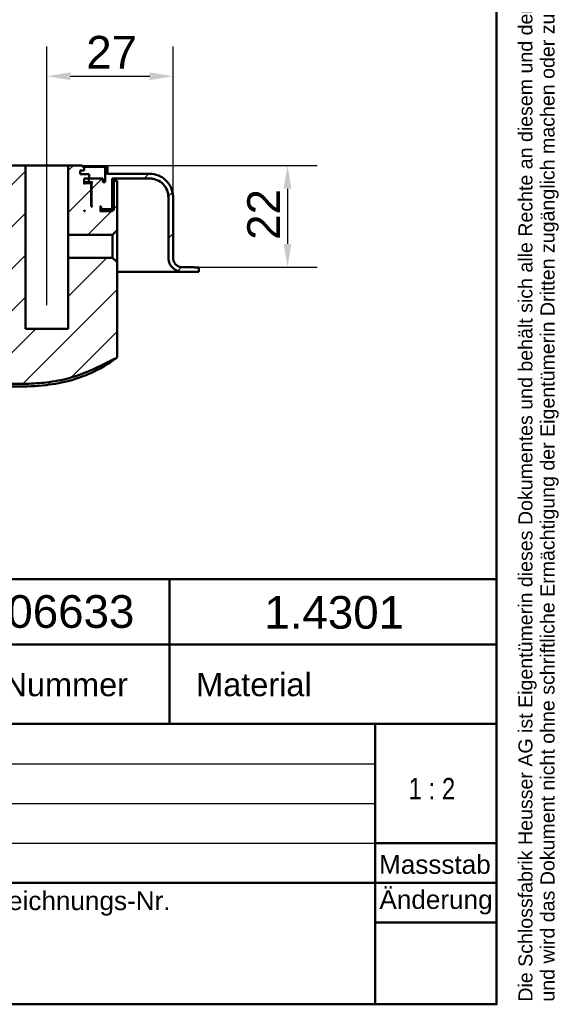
# Model space of a CAD drawing. Header units: millimetres. Extents: x 20 to 833, y 20 to 574.
# Tile 13 of 21: x 718 to 833, y 20 to 231. Entities that reach past the tile are written whole.
import ezdxf
from ezdxf.enums import TextEntityAlignment as Align

# ---------------------------------------------------------------- set-up
doc = ezdxf.new("R2010")
doc.units = ezdxf.units.MM
doc.header["$LTSCALE"] = 2
for name, color, linetype, lineweight in [('Bemaßungen(DIN)', 7, 'Continuous', 25), ('Mittellinie(DIN)', 7, 'Continuous', 25), ('Sichtbare Kanten(DIN)', 7, 'Continuous', 50), ('Skizziergeometrie(DIN)', 7, 'Continuous', 50), ('Skizzierlinie(DIN)', 7, 'Continuous', 25), ('Symbole(DIN)', 7, 'Continuous', 25)]:
    doc.layers.add(name, color=color, linetype=linetype, lineweight=lineweight)
doc.layers.add('Schraffur', color=179, linetype='Continuous', lineweight=9, true_color=0x1e1e47)
doc.styles.add('Aktuell-DIN', font='arial.ttf')
doc.styles.add('STANDARD-DIN~0', font='arial.ttf')
doc.styles.add('Textstil10', font='arial.ttf')
doc.styles.add('Textstil41', font='arial.ttf', dxfattribs={"width": 0.8})
doc.styles.add('Textstil83', font='arial.ttf', dxfattribs={"width": 0.8})
doc.dimstyles.new('CAD-LAN', dxfattribs={"dimscale": 2, "dimtxt": 3.5, "dimasz": 2.5, "dimexe": 3.175, "dimexo": 0, "dimgap": 0.8, "dimtad": 1, "dimrnd": 1e-08, "dimtxsty": 'STANDARD-DIN~0', "dimcen": 0.09, "dimdle": 10, "dimclrd": 250, "dimclre": 250, "dimclrt": 250, "dimadec": 0, "dimazin": 2, "dimtfac": 1, "dimtmove": 0, "dimatfit": 3, "dimfxl": 1, "dimtolj": 1, "dimtzin": 0, "dimlwd": 25, "dimlwe": 25, "dimarcsym": 0})

# ---------------------------------------------------------------- blocks, each defined once
blk = doc.blocks.new('Ränder Standardrahmen')
at = {"layer": 'Skizziergeometrie(DIN)', "flags": 128}
blk.add_lwpolyline([(10, 10), (10, 287), (410, 287), (410, 10), (10, 10)], dxfattribs=at)
blk = doc.blocks.new('Schriftfelder Heusser')
at = {"layer": 'Skizziergeometrie(DIN)'}
for p, q in [((101, 236.92), (291, 236.92)), ((256, 229.92), (256, 236.92)), ((291, 236.92), (291, 229.92)), ((101, 229.92), (291, 229.92)), ((256, 229.92), (256, 221.42)), ((291, 229.92), (291, 191.42)), ((101, 221.42), (291, 221.42)), ((278, 221.42), (278, 191.42)), ((278, 208.67), (291, 208.67)), ((101, 204.42), (291, 204.42)), ((278, 200.17), (291, 200.17)), ((291, 191.42), (101, 191.42))]:
    blk.add_line(p, q, dxfattribs=at)
at = {"layer": 'Skizzierlinie(DIN)'}
for p, q in [((162.35, 217.17), (278, 217.17)), ((162.35, 212.92), (278, 212.92)), ((162.35, 208.67), (278, 208.67))]:
    blk.add_line(p, q, dxfattribs=at)
at = {"layer": 'Symbole(DIN)', "color": 7, "insert": (293.33, 191.7), "char_height": 1.5, "width": 182.3003, "attachment_point": 1, "rotation": 90, "line_spacing_factor": 0.944221, "style": 'Aktuell-DIN'}
blk.add_mtext('\\fArial|b0|i0;\\H1.5000;Die Schlossfabrik Heusser AG ist Eigentümerin dieses Dokumentes und behält sich alle Rechte an diesem und dem dargestellten Gegenstand vor. Der Empfänger anerkennt diese Rechte\\Pund wird das Dokument nicht ohne schriftliche Ermächtigung der Eigentümerin Dritten zugänglich machen oder zu anderen Zwecken verwenden, zu dem es ihm übergeben worden ist.\\P ', dxfattribs=at)
at = {"layer": 'Symbole(DIN)', "color": 179, "true_color": 0x262659, "style": 'Aktuell-DIN'}
for s, insert, char_height, attachment_point in [('B-Nummer', (234.74, 225.62), 2.489, 4), ('Material', (265.02, 225.62), 2.489, 5), ('\\fArial|b0|i0;\\H2.0000;Massstab', (284.39, 206.37), 2, 5), ('\\fArial|b0|i0;Zeichnungs-Nr.', (237, 203.5), 2, 1)]:
    blk.add_mtext(s, dxfattribs=dict(at, insert=insert, char_height=char_height, attachment_point=attachment_point))
at = {"layer": 'Symbole(DIN)', "color": 179, "true_color": 0x262659, "insert": (284.51, 202.33), "char_height": 2, "width": 12.1143, "attachment_point": 5, "style": 'Aktuell-DIN'}
blk.add_mtext('\\fArial|b0|i0;Änderung', dxfattribs=at)
at = {"layer": 'Symbole(DIN)', "color": 179, "true_color": 0x262659, "style": 'Textstil10'}
blk.add_attdef('ERSTELLUNGSDATUM_001', (217.23, 218.29), '', height=2, dxfattribs=at)
at = {"layer": 'Symbole(DIN)', "color": 179, "true_color": 0x262659}
for tag, height, style, p in [('AUTOR', 2.49, 'Aktuell-DIN', (240.03, 219.26)), ('KONTROLLDATUM', 2, 'Textstil10', (217.42, 215.04)), ('KONTROLLIERT_VON', 2, 'Textstil10', (239.98, 215.05))]:
    blk.add_attdef(tag, text='', height=height, dxfattribs=dict(at, style=style)).set_placement(p, align=Align.MIDDLE_LEFT)
at = {"layer": 'Symbole(DIN)', "color": 7, "style": 'Textstil83', "width": 0.8}
blk.add_attdef('Anfänglicher_Ansichtsmaßstab_001', (281.57, 213.34), '', height=2.3, dxfattribs=at)
at = {"layer": 'Symbole(DIN)', "color": 179, "true_color": 0x262659, "style": 'Textstil10'}
blk.add_attdef('PROJEKT', text='', height=2, dxfattribs=at).set_placement((217.77, 209.72), align=Align.BOTTOM_LEFT)
at = {"layer": 'Symbole(DIN)', "color": 7, "style": 'Textstil41', "width": 0.8}
blk.add_attdef('STATUS', text='', height=5, dxfattribs=at).set_placement((284.53, 195.86), align=Align.MIDDLE_CENTER)
blk = doc.blocks.new('*D26')
at = {"layer": 'Bemaßungen(DIN)', "color": 250, "linetype": 'Continuous', "lineweight": 25, "true_color": 0x3f3f3f, "transparency": 16777216}
for p, q in [((723.73, 204.57), (723.73, 225.01)), ((750.73, 192.77), (750.73, 225.01)), ((728.73, 218.66), (745.73, 218.66))]:
    blk.add_line(p, q, dxfattribs=at)
at = {"layer": 'Bemaßungen(DIN)', "color": 250, "linetype": 'Continuous', "true_color": 0x3f3f3f, "transparency": 16777216}
for points in [[(728.73, 219.49), (728.73, 217.83), (723.73, 218.66)], [(745.73, 219.49), (745.73, 217.83), (750.73, 218.66)]]:
    blk.add_solid(points, dxfattribs=at)
at = {"layer": 'Defpoints', "color": 0, "linetype": 'Continuous', "transparency": 16777216}
for p in [(750.73, 218.66), (723.73, 204.57), (750.73, 192.77)]:
    blk.add_point(p, dxfattribs=at)
at = {"layer": 'Bemaßungen(DIN)', "color": 250, "linetype": 'Continuous', "lineweight": 25, "true_color": 0x3f3f3f, "transparency": 16777216, "insert": (732.16, 227.29), "char_height": 7, "attachment_point": 1, "style": 'STANDARD-DIN~0'}
blk.add_mtext('\\A1;27', dxfattribs=at)
blk = doc.blocks.new('*D27')
at = {"layer": 'Bemaßungen(DIN)', "color": 250, "linetype": 'Continuous', "lineweight": 25, "true_color": 0x3f3f3f, "transparency": 16777216}
for p, q in [((731.23, 199.57), (781.58, 199.57)), ((775.23, 194.57), (775.23, 182.77)), ((755.23, 177.77), (781.58, 177.77))]:
    blk.add_line(p, q, dxfattribs=at)
at = {"layer": 'Bemaßungen(DIN)', "color": 250, "linetype": 'Continuous', "true_color": 0x3f3f3f, "transparency": 16777216}
for points in [[(774.4, 194.57), (776.07, 194.57), (775.23, 199.57)], [(774.4, 182.77), (776.07, 182.77), (775.23, 177.77)]]:
    blk.add_solid(points, dxfattribs=at)
at = {"layer": 'Defpoints', "color": 0, "linetype": 'Continuous', "transparency": 16777216}
for p in [(731.23, 199.57), (755.23, 177.77), (775.23, 177.77)]:
    blk.add_point(p, dxfattribs=at)
at = {"layer": 'Bemaßungen(DIN)', "color": 250, "linetype": 'Continuous', "lineweight": 25, "true_color": 0x3f3f3f, "transparency": 16777216, "insert": (766.61, 183.63), "char_height": 7, "attachment_point": 1, "rotation": 90, "style": 'STANDARD-DIN~0'}
blk.add_mtext('\\A1;22', dxfattribs=at)

msp = doc.modelspace()

# ---------------------------------------------------------------- hatches: boundary and pattern name
at = {"layer": 'Schraffur'}
h = msp.add_hatch(dxfattribs=at)
h.set_pattern_fill('ANSI31', color=256, scale=50.8, style=0)
h.set_pattern_definition([(45, (0, 0), (-4.49013, 4.49013), [])])
edge = h.paths.add_edge_path()
edge.add_line((749.734, 192.771), (749.734, 179.771))
edge.add_spline(control_points=[(749.734, 179.771), (749.734, 179.563), (749.755, 179.355), (749.84, 178.953), (749.901, 178.76), (750.14, 178.212), (750.368, 177.885), (750.928, 177.345), (751.253, 177.134), (751.966, 176.845), (752.347, 176.771), (752.734, 176.771)], knot_values=[-0.4735831, -0.4735831, -0.4735831, -0.4735831, -0.4108832, -0.4108832, -0.3500812, -0.3500812, -0.2314327, -0.2314327, -0.1160757, -0.1160757, -0.0000071, -0.0000071, -0.0000071, -0.0000071], degree=3, periodic=0)
edge.add_line((752.734, 176.771), (756.234, 176.771))
edge.add_line((756.234, 176.771), (756.234, 177.741))
edge.add_line((756.234, 177.741), (755.234, 177.741))
edge.add_line((755.234, 177.741), (755.234, 177.771))
edge.add_line((755.234, 177.771), (752.734, 177.771))
edge.add_spline(control_points=[(752.734, 177.771), (752.595, 177.771), (752.456, 177.786), (752.188, 177.842), (752.06, 177.883), (751.695, 178.042), (751.476, 178.194), (751.116, 178.567), (750.975, 178.784), (750.783, 179.26), (750.734, 179.513), (750.734, 179.771)], knot_values=[-0.3157143, -0.3157143, -0.3157143, -0.3157143, -0.2739221, -0.2739221, -0.2333875, -0.2333875, -0.1542884, -0.1542884, -0.0773838, -0.0773838, 0, 0, 0, 0], degree=3, periodic=0)
edge.add_line((750.734, 179.771), (750.734, 192.771))
edge.add_spline(control_points=[(750.734, 192.771), (750.734, 193.119), (750.698, 193.465), (750.557, 194.136), (750.455, 194.457), (750.057, 195.369), (749.677, 195.915), (748.744, 196.815), (748.202, 197.168), (747.013, 197.649), (746.379, 197.771), (745.734, 197.771)], knot_values=[-0.7893052, -0.7893052, -0.7893052, -0.7893052, -0.6848053, -0.6848053, -0.5834686, -0.5834686, -0.3857211, -0.3857211, -0.1934595, -0.1934595, 0, 0, 0, 0], degree=3, periodic=0)
edge.add_line((745.734, 197.771), (736.734, 197.771))
edge.add_line((736.734, 197.771), (736.734, 199.271))
edge.add_line((736.734, 199.271), (736.234, 199.271))
edge.add_line((736.234, 199.271), (736.234, 195.971))
edge.add_line((736.234, 195.971), (735.734, 195.971))
edge.add_line((735.734, 195.971), (735.734, 196.771))
edge.add_line((735.734, 196.771), (732.75, 196.771))
edge.add_line((732.75, 196.771), (732.75, 197.671))
edge.add_line((732.75, 197.671), (730.834, 197.671))
edge.add_line((730.834, 197.671), (730.834, 198.471))
edge.add_line((730.834, 198.471), (731.734, 198.471))
edge.add_line((731.734, 198.471), (731.734, 199.071))
edge.add_line((731.734, 199.071), (731.234, 199.571))
edge.add_line((731.234, 199.571), (728.284, 199.571))
edge.add_line((728.284, 199.571), (728.284, 184.73))
edge.add_line((728.284, 184.73), (737.792, 184.73))
edge.add_line((737.792, 184.73), (738.777, 185.714))
edge.add_line((738.777, 185.714), (738.777, 193.771))
edge.add_line((738.777, 193.771), (738.777, 196.271))
edge.add_line((738.777, 196.271), (738.034, 196.271))
edge.add_line((738.034, 196.271), (738.034, 190.071))
edge.add_line((738.034, 190.071), (737.734, 189.771))
edge.add_line((737.734, 189.771), (735.034, 189.771))
edge.add_line((735.034, 189.771), (735.234, 189.971))
edge.add_line((735.234, 189.971), (735.234, 190.571))
edge.add_line((735.234, 190.571), (735.034, 190.771))
edge.add_line((735.034, 190.771), (735.334, 190.771))
edge.add_line((735.334, 190.771), (735.334, 190.271))
edge.add_line((735.334, 190.271), (735.434, 190.171))
edge.add_line((735.434, 190.171), (737.534, 190.171))
edge.add_line((737.534, 190.171), (737.734, 190.371))
edge.add_line((737.734, 190.371), (737.734, 196.771))
edge.add_line((737.734, 196.771), (745.734, 196.771))
edge.add_spline(control_points=[(745.734, 196.771), (746.012, 196.771), (746.289, 196.743), (746.825, 196.63), (747.083, 196.548), (747.812, 196.23), (748.249, 195.926), (748.969, 195.179), (749.251, 194.746), (749.636, 193.794), (749.734, 193.287), (749.734, 192.771)], knot_values=[-0.6314442, -0.6314442, -0.6314442, -0.6314442, -0.5478443, -0.5478443, -0.4667749, -0.4667749, -0.3085769, -0.3085769, -0.1547676, -0.1547676, 0, 0, 0, 0], degree=3, periodic=0)
h.paths.add_polyline_path([(733.234, 190.771), (733.234, 195.571), (733.034, 195.771), (731.934, 195.771), (731.734, 195.571), (731.734, 196.771), (732.734, 196.771), (732.734, 195.971), (733.484, 195.971), (733.284, 195.771), (733.284, 190.971), (733.484, 190.771)], flags=0)
h.paths.add_polyline_path([(731.934, 189.771), (731.734, 189.771), (731.734, 189.971)], flags=0)
edge = h.paths.add_edge_path()
edge.add_line((542.234, 177.771), (542.234, 176.771))
edge.add_line((542.234, 176.771), (556.734, 176.771))
edge.add_spline(control_points=[(556.734, 176.771), (556.943, 176.771), (557.15, 176.793), (557.552, 176.877), (557.745, 176.939), (558.293, 177.177), (558.62, 177.405), (559.16, 177.966), (559.372, 178.29), (559.661, 179.004), (559.734, 179.384), (559.734, 179.771)], knot_values=[-0.4735814, -0.4735814, -0.4735814, -0.4735814, -0.4108832, -0.4108832, -0.3500812, -0.3500812, -0.2314327, -0.2314327, -0.1160757, -0.1160757, 0, 0, 0, 0], degree=3, periodic=0)
edge.add_line((559.734, 179.771), (559.734, 214.771))
edge.add_spline(control_points=[(559.734, 214.771), (559.734, 215.05), (559.762, 215.326), (559.875, 215.863), (559.957, 216.12), (560.275, 216.85), (560.579, 217.286), (561.326, 218.006), (561.759, 218.288), (562.711, 218.674), (563.218, 218.771), (563.734, 218.771)], knot_values=[-0.6314442, -0.6314442, -0.6314442, -0.6314442, -0.5478443, -0.5478443, -0.4667749, -0.4667749, -0.3085769, -0.3085769, -0.1547676, -0.1547676, 0, 0, 0, 0], degree=3, periodic=0)
edge.add_line((563.734, 218.771), (682.136, 218.771))
edge.add_spline(control_points=[(682.136, 218.771), (682.624, 218.771), (683.104, 218.684), (683.999, 218.343), (684.406, 218.099), (685.148, 217.453), (685.468, 217.045), (685.935, 216.129), (686.076, 215.633), (686.121, 215.12)], knot_values=[-0.5965767, -0.5965767, -0.5965767, -0.5965767, -0.4502726, -0.4502726, -0.3087981, -0.3087981, -0.1544759, -0.1544759, 0, 0, 0, 0], degree=3, periodic=0)
edge.add_line((686.121, 215.12), (687.327, 201.336))
edge.add_spline(control_points=[(687.327, 201.336), (687.38, 200.728), (687.542, 200.14), (688.064, 199.062), (688.412, 198.582), (689.297, 197.729), (689.84, 197.375), (691.031, 196.893), (691.664, 196.771), (692.308, 196.771)], knot_values=[-0.7457209, -0.7457209, -0.7457209, -0.7457209, -0.5628408, -0.5628408, -0.3859976, -0.3859976, -0.1930948, -0.1930948, 0, 0, 0, 0], degree=3, periodic=0)
edge.add_line((692.308, 196.771), (709.734, 196.771))
edge.add_line((709.734, 196.771), (709.734, 190.371))
edge.add_line((709.734, 190.371), (709.934, 190.171))
edge.add_line((709.934, 190.171), (712.034, 190.171))
edge.add_line((712.034, 190.171), (712.134, 190.271))
edge.add_line((712.134, 190.271), (712.134, 190.771))
edge.add_line((712.134, 190.771), (712.434, 190.771))
edge.add_line((712.434, 190.771), (712.234, 190.571))
edge.add_line((712.234, 190.571), (712.234, 189.971))
edge.add_line((712.234, 189.971), (712.434, 189.771))
edge.add_line((712.434, 189.771), (709.734, 189.771))
edge.add_line((709.734, 189.771), (709.434, 190.071))
edge.add_line((709.434, 190.071), (709.434, 196.271))
edge.add_line((709.434, 196.271), (708.59, 196.271))
edge.add_line((708.59, 196.271), (708.59, 193.771))
edge.add_line((708.59, 193.771), (708.59, 168.355))
edge.add_spline(control_points=[(708.59, 168.355), (708.59, 163.909), (708.59, 160.351), (705.063, 157.221), (701.036, 157.203), (696.003, 157.181)], knot_values=[0, 0, 0, 0, 0, 0, 1, 1, 1, 1, 1, 1], degree=5, periodic=0)
edge.add_spline(control_points=[(696.003, 157.181), (659.806, 157.023), (623.609, 156.88), (587.413, 157.009)], knot_values=[0.0000183, 0.0000183, 0.0000183, 0.0000183, 10.8591286, 10.8591286, 10.8591286, 10.8591286], degree=3, periodic=0)
edge.add_spline(control_points=[(587.413, 157.009), (580.876, 157.032), (574.916, 157.061), (568.724, 162.737), (568.697, 169.218), (568.663, 177.309)], knot_values=[0, 0, 0, 0, 0, 0, 1, 1, 1, 1, 1, 1], degree=5, periodic=0)
edge.add_spline(control_points=[(568.663, 177.309), (568.632, 184.606), (568.616, 188.493), (568.614, 191.857)], knot_values=[0, 0, 0, 0, 1.0033721, 1.0033721, 1.0033721, 1.0033721], weights=[1.044297, 1.00552, 1.0006869, 1.0000845], degree=3, periodic=0)
edge.add_spline(control_points=[(568.614, 191.857), (568.614, 192.424), (568.614, 192.931), (568.301, 193.271), (567.779, 193.271), (567.203, 193.271)], knot_values=[0, 0, 0, 0, 0, 0, 1, 1, 1, 1, 1, 1], degree=5, periodic=0)
edge.add_line((567.203, 193.271), (565.614, 193.271))
edge.add_spline(control_points=[(565.614, 193.271), (565.508, 193.271), (565.4, 193.271), (565.267, 193.234), (565.23, 193.218), (565.164, 193.172), (565.138, 193.144), (565.091, 193.069), (565.075, 193.022), (565.048, 192.89), (565.048, 192.797), (565.048, 192.706)], knot_values=[-0.0997525, -0.0997525, -0.0997525, -0.0997525, -0.0687231, -0.0687231, -0.0556331, -0.0556331, -0.0432165, -0.0432165, -0.0273736, -0.0273736, -0.0000528, -0.0000528, -0.0000528, -0.0000528], degree=3, periodic=0)
edge.add_spline(control_points=[(565.048, 192.706), (565.048, 190.78), (565.044, 188.941), (565.038, 187.005), (565.032, 185.065), (565.025, 183.067), (565.017, 181.137), (565.011, 179.851), (565.006, 178.566), (565, 177.28)], knot_values=[0, 0, 0, 0, 0.4100205, 0.4100205, 0.4100205, 0.82096, 0.82096, 0.82096, 1.0946134, 1.0946134, 1.0946134, 1.0946134], degree=3, periodic=0)
edge.add_spline(control_points=[(565, 177.28), (564.995, 176.144), (564.989, 175.005), (565.017, 173.791), (565.045, 172.577), (565.107, 171.51), (565.194, 170.592), (565.369, 168.755), (565.652, 167.259), (566.056, 165.85), (567.669, 160.213), (571.292, 156.33), (576.583, 154.567), (577.906, 154.126), (579.311, 153.812), (581.038, 153.61), (581.901, 153.509), (582.904, 153.434), (584.046, 153.394), (585.188, 153.353), (586.259, 153.35), (587.328, 153.345)], knot_values=[0, 0, 0, 0, 0.2406476, 0.2406476, 0.2406476, 0.4812952, 0.4812952, 0.4812952, 0.9625904, 0.9625904, 0.9625904, 2.8877711, 2.8877711, 2.8877711, 3.3690663, 3.3690663, 3.3690663, 3.6097139, 3.6097139, 3.6097139, 3.8503615, 3.8503615, 3.8503615, 3.8503615], degree=3, periodic=0)
edge.add_line((587.328, 153.345), (714.802, 152.799))
edge.add_spline(control_points=[(714.802, 152.799), (716.268, 152.792), (717.735, 152.785), (719.294, 152.829), (720.854, 152.873), (722.236, 152.963), (723.59, 153.118)], knot_values=[0, 0, 0, 0, 0.4403832, 0.4403832, 0.4403832, 0.8807664, 0.8807664, 0.8807664, 0.8807664], degree=3, periodic=0)
edge.add_spline(control_points=[(723.59, 153.118), (725.37, 153.321), (726.981, 153.626), (728.494, 154.047)], knot_values=[0, 0, 0, 0, 0.5001725, 0.5001725, 0.5001725, 0.5001725], degree=3, periodic=0)
edge.add_spline(control_points=[(728.494, 154.047), (730.029, 154.473), (731.71, 155.088), (733.536, 155.893)], knot_values=[0, 0, 0, 0, 0.5374565, 0.5374565, 0.5374565, 0.5374565], degree=3, periodic=0)
edge.add_spline(control_points=[(733.536, 155.893), (733.999, 156.097), (734.333, 156.251), (734.737, 156.447), (735.14, 156.643), (735.534, 156.844), (735.928, 157.047), (736.026, 157.098), (736.124, 157.149), (736.223, 157.2), (736.518, 157.352), (736.813, 157.504), (737.111, 157.652), (737.16, 157.676), (737.21, 157.701), (737.259, 157.725), (737.309, 157.75), (737.359, 157.774), (737.409, 157.798), (737.658, 157.918), (737.91, 158.034), (738.167, 158.141), (738.218, 158.162), (738.269, 158.183), (738.319, 158.203)], knot_values=[0, 0, 0, 0, 0.1300988, 0.1300988, 0.1300988, 0.2601975, 0.2601975, 0.2601975, 0.2927222, 0.2927222, 0.2927222, 0.3902963, 0.3902963, 0.3902963, 0.4065586, 0.4065586, 0.4065586, 0.422821, 0.422821, 0.422821, 0.5041327, 0.5041327, 0.5041327, 0.5203951, 0.5203951, 0.5203951, 0.5203951], degree=3, periodic=0)
edge.add_spline(control_points=[(738.319, 158.203), (738.412, 158.24), (738.503, 158.274), (738.619, 158.349), (738.656, 158.38), (738.717, 158.461), (738.738, 158.507), (738.777, 158.65), (738.777, 158.755), (738.777, 158.859)], knot_values=[-0.0935252, -0.0935252, -0.0935252, -0.0935252, -0.0642653, -0.0642653, -0.0483657, -0.0483657, -0.0312512, -0.0312512, 0, 0, 0, 0], degree=3, periodic=0)
edge.add_line((738.777, 158.859), (738.777, 178.828))
edge.add_line((738.777, 178.828), (737.792, 179.813))
edge.add_line((737.792, 179.813), (728.284, 179.813))
edge.add_line((728.284, 179.813), (728.284, 164.571))
edge.add_line((728.284, 164.571), (719.184, 164.571))
edge.add_line((719.184, 164.571), (719.184, 199.571))
edge.add_line((719.184, 199.571), (716.234, 199.571))
edge.add_line((716.234, 199.571), (715.734, 199.071))
edge.add_line((715.734, 199.071), (715.734, 198.471))
edge.add_line((715.734, 198.471), (716.634, 198.471))
edge.add_line((716.634, 198.471), (716.634, 196.771))
edge.add_line((716.634, 196.771), (715.734, 196.771))
edge.add_line((715.734, 196.771), (715.734, 195.571))
edge.add_line((715.734, 195.571), (715.534, 195.771))
edge.add_line((715.534, 195.771), (714.434, 195.771))
edge.add_line((714.434, 195.771), (714.234, 195.571))
edge.add_line((714.234, 195.571), (714.234, 190.771))
edge.add_line((714.234, 190.771), (713.984, 190.771))
edge.add_line((713.984, 190.771), (714.184, 190.971))
edge.add_line((714.184, 190.971), (714.184, 195.771))
edge.add_line((714.184, 195.771), (713.984, 195.971))
edge.add_line((713.984, 195.971), (714.734, 195.971))
edge.add_line((714.734, 195.971), (714.734, 196.771))
edge.add_line((714.734, 196.771), (711.734, 196.771))
edge.add_line((711.734, 196.771), (711.734, 195.971))
edge.add_line((711.734, 195.971), (711.234, 195.971))
edge.add_line((711.234, 195.971), (711.234, 199.271))
edge.add_line((711.234, 199.271), (710.734, 199.271))
edge.add_line((710.734, 199.271), (710.734, 197.771))
edge.add_line((710.734, 197.771), (692.104, 197.771))
edge.add_spline(control_points=[(692.104, 197.771), (691.615, 197.771), (691.134, 197.859), (690.237, 198.202), (689.829, 198.448), (689.087, 199.096), (688.768, 199.505), (688.303, 200.421), (688.163, 200.918), (688.119, 201.431)], knot_values=[-0.5973968, -0.5973968, -0.5973968, -0.5973968, -0.4506663, -0.4506663, -0.3087924, -0.3087924, -0.1544816, -0.1544816, 0, 0, 0, 0], degree=3, periodic=0)
edge.add_line((688.119, 201.431), (686.943, 215.197))
edge.add_spline(control_points=[(686.943, 215.197), (686.891, 215.806), (686.729, 216.397), (686.207, 217.478), (685.858, 217.959), (684.972, 218.814), (684.428, 219.168), (683.238, 219.649), (682.604, 219.771), (681.961, 219.771)], knot_values=[-0.7467461, -0.7467461, -0.7467461, -0.7467461, -0.5633329, -0.5633329, -0.3859905, -0.3859905, -0.193102, -0.193102, 0, 0, 0, 0], degree=3, periodic=0)
edge.add_line((681.961, 219.771), (563.734, 219.771))
edge.add_spline(control_points=[(563.734, 219.771), (563.386, 219.771), (563.04, 219.736), (562.37, 219.595), (562.048, 219.492), (561.136, 219.095), (560.59, 218.715), (559.69, 217.781), (559.338, 217.24), (558.856, 216.05), (558.734, 215.416), (558.734, 214.771)], knot_values=[-0.7893052, -0.7893052, -0.7893052, -0.7893052, -0.6848053, -0.6848053, -0.5834686, -0.5834686, -0.3857211, -0.3857211, -0.1934595, -0.1934595, 0, 0, 0, 0], degree=3, periodic=0)
edge.add_line((558.734, 214.771), (558.734, 179.771))
edge.add_spline(control_points=[(558.734, 179.771), (558.734, 179.632), (558.72, 179.494), (558.663, 179.226), (558.622, 179.097), (558.463, 178.732), (558.311, 178.514), (557.938, 178.154), (557.721, 178.013), (557.245, 177.82), (556.992, 177.771), (556.734, 177.771)], knot_values=[-0.3157221, -0.3157221, -0.3157221, -0.3157221, -0.2739221, -0.2739221, -0.2333875, -0.2333875, -0.1542884, -0.1542884, -0.0773838, -0.0773838, -0.000002, -0.000002, -0.000002, -0.000002], degree=3, periodic=0)
edge.add_line((556.734, 177.771), (542.234, 177.771))
h.paths.add_polyline_path([(715.734, 189.771), (715.534, 189.771), (715.734, 189.971)], flags=0)

# ---------------------------------------------------------------- linework, layer by layer
at = {"layer": 'Mittellinie(DIN)', "linetype": 'Continuous'}
msp.add_line((723.734, 169.651), (723.734, 204.571), dxfattribs=at)
at = {"layer": 'Sichtbare Kanten(DIN)'}
for p, q in [((719.184, 199.571), (716.234, 199.571)), ((719.184, 164.571), (719.184, 199.571)), ((728.284, 199.571), (719.184, 199.571)), ((731.234, 199.571), (728.284, 199.571)), ((728.284, 199.571), (728.284, 184.73)), ((730.834, 197.671), (730.834, 198.471)), ((730.834, 198.471), (731.734, 198.471)), ((731.734, 199.071), (731.234, 199.571)), ((731.534, 199.271), (736.234, 199.271)), ((731.734, 198.471), (731.734, 199.071)), ((736.734, 199.271), (736.234, 199.271)), ((736.234, 199.271), (736.234, 195.971)), ((736.734, 197.771), (736.734, 199.271)), ((732.75, 197.671), (730.834, 197.671)), ((731.734, 195.571), (731.734, 196.771)), ((731.734, 196.771), (732.734, 196.771)), ((732.734, 196.771), (732.734, 195.971)), ((732.75, 196.771), (732.75, 197.671)), ((735.734, 196.771), (732.75, 196.771)), ((735.734, 195.971), (735.734, 196.771)), ((745.734, 197.771), (736.734, 197.771)), ((737.734, 190.371), (737.734, 196.771)), ((737.734, 196.771), (745.734, 196.771)), ((738.034, 196.271), (737.734, 196.271)), ((738.777, 196.271), (738.034, 196.271)), ((738.034, 196.271), (738.034, 190.071)), ((738.777, 193.771), (738.777, 196.271)), ((732.734, 195.971), (731.734, 195.971)), ((731.934, 195.771), (731.734, 195.571)), ((731.934, 195.771), (731.734, 195.771)), ((733.034, 195.771), (731.934, 195.771)), ((732.734, 195.971), (733.484, 195.971)), ((733.234, 195.571), (733.034, 195.771)), ((733.034, 195.771), (733.284, 195.771)), ((733.234, 190.771), (733.234, 195.571)), ((733.484, 195.971), (733.284, 195.771)), ((733.284, 195.771), (733.284, 190.971)), ((736.234, 195.971), (735.734, 195.971)), ((738.777, 185.714), (738.777, 193.771)), ((738.777, 193.771), (738.777, 185.714)), ((749.734, 192.771), (749.734, 179.771)), ((750.734, 179.771), (750.734, 192.771)), ((750.734, 192.771), (750.734, 192.771)), ((750.734, 179.771), (750.734, 192.771)), ((731.734, 189.771), (731.734, 189.971)), ((731.734, 189.971), (731.934, 189.771)), ((731.934, 189.771), (731.734, 189.771)), ((733.284, 190.971), (733.234, 190.971)), ((733.484, 190.771), (733.234, 190.771)), ((733.284, 190.971), (733.484, 190.771)), ((735.234, 190.571), (735.034, 190.771)), ((735.034, 190.771), (735.334, 190.771)), ((735.034, 189.771), (735.234, 189.971)), ((737.734, 189.771), (735.034, 189.771)), ((735.234, 189.971), (735.234, 190.571)), ((735.334, 190.271), (735.234, 190.271)), ((735.234, 190.171), (735.434, 190.171)), ((738.034, 190.071), (735.234, 190.071)), ((735.334, 190.771), (735.334, 190.271)), ((735.334, 190.271), (735.434, 190.171)), ((735.434, 190.171), (737.534, 190.171)), ((737.534, 190.171), (737.734, 190.371)), ((738.034, 190.071), (737.734, 189.771)), ((737.792, 184.73), (738.777, 185.714)), ((728.284, 184.73), (737.792, 184.73)), ((728.284, 184.73), (728.284, 179.813)), ((737.792, 184.73), (737.792, 179.813)), ((737.792, 179.813), (728.284, 179.813)), ((728.284, 179.813), (728.284, 164.571)), ((738.777, 178.828), (737.792, 179.813)), ((738.777, 158.859), (738.777, 178.828)), ((738.777, 178.828), (738.777, 158.859)), ((755.234, 177.771), (752.734, 177.771)), ((755.234, 177.741), (755.234, 177.771)), ((755.234, 177.741), (755.234, 177.771)), ((756.234, 177.741), (755.234, 177.741)), ((756.234, 176.771), (756.234, 177.741)), ((756.234, 176.771), (756.234, 177.741)), ((738.777, 176.771), (752.734, 176.771)), ((752.734, 176.771), (756.234, 176.771)), ((728.284, 164.571), (719.184, 164.571))]:
    msp.add_line(p, q, dxfattribs=at)
for points, knots in [([(750.734, 192.771), (750.734, 193.119), (750.698, 193.465), (750.557, 194.136), (750.455, 194.457), (750.057, 195.369), (749.677, 195.915), (748.744, 196.815), (748.202, 197.168), (747.013, 197.649), (746.379, 197.771), (745.734, 197.771)], [-0.78930523, -0.78930523, -0.78930523, -0.78930523, -0.68480532, -0.68480532, -0.58346864, -0.58346864, -0.38572109, -0.38572109, -0.19345948, -0.19345948, 0, 0, 0, 0]), ([(745.734, 196.771), (746.012, 196.771), (746.289, 196.743), (746.825, 196.63), (747.083, 196.548), (747.812, 196.23), (748.249, 195.926), (748.969, 195.179), (749.251, 194.746), (749.636, 193.794), (749.734, 193.287), (749.734, 192.771)], [-0.63144419, -0.63144419, -0.63144419, -0.63144419, -0.54784426, -0.54784426, -0.46677491, -0.46677491, -0.30857687, -0.30857687, -0.15476758, -0.15476758, 0, 0, 0, 0]), ([(723.586, 152.556), (719.232, 152.058), (714.824, 152.237), (703.106, 152.288), (695.77, 152.319), (666.425, 152.445), (644.417, 152.539), (614.156, 152.669), (605.903, 152.704), (591.458, 152.767), (585.161, 152.166), (577.822, 153.595), (576.574, 153.949), (573.383, 155.244), (571.499, 156.464), (568.748, 159.205), (567.718, 160.639), (566.115, 163.745), (565.537, 165.45), (564.691, 169.298), (564.515, 171.482), (564.366, 177.273), (564.455, 180.898), (564.474, 185.98), (564.478, 187.439), (564.484, 189.627), (564.486, 190.357), (564.486, 191.451), (564.484, 191.816), (564.489, 192.276), (564.49, 192.372), (564.497, 192.578), (564.502, 192.69), (564.524, 192.837), (564.534, 192.882), (564.57, 193.004), (564.604, 193.07), (564.691, 193.169), (564.743, 193.206), (564.851, 193.246), (564.899, 193.257), (564.983, 193.267), (565.016, 193.27), (565.07, 193.272), (565.09, 193.272), (565.131, 193.273), (565.153, 193.273), (565.173, 193.273)], [0, 0, 0, 0, 1.3147732, 1.3147732, 3.5156069, 3.5156069, 10.1181079, 10.1181079, 12.5940457, 12.5940457, 14.4517512, 14.4517512, 14.8372417, 14.8372417, 15.4848677, 15.4848677, 16.0022412, 16.0022412, 16.5333209, 16.5333209, 17.1842684, 17.1842684, 18.2712861, 18.2712861, 18.7090006, 18.7090006, 18.9277979, 18.9277979, 19.037268, 19.037268, 19.0659314, 19.0659314, 19.1002429, 19.1002429, 19.1167144, 19.1167144, 19.1500843, 19.1500843, 19.1808225, 19.1808225, 19.1996381, 19.1996381, 19.21058, 19.21058, 19.2165994, 19.2165994, 19.2229076, 19.2229076, 19.2229076, 19.2229076]), ([(738.777, 185.714), (738.777, 185.714), (738.777, 185.714), (738.777, 185.714), (738.775, 185.627), (738.77, 185.271), (738.766, 185.004), (738.76, 184.39), (738.756, 184.004), (738.751, 183.159), (738.749, 182.701), (738.749, 182.271), (738.749, 181.841), (738.751, 181.382), (738.756, 180.536), (738.76, 180.149), (738.766, 179.536), (738.77, 179.27), (738.775, 178.916), (738.777, 178.828), (738.777, 178.828), (738.777, 178.828), (738.777, 178.828)], [1.55009, 1.55009, 1.55009, 1.55009, 1.5501229, 1.5501229, 1.6796868, 1.6796868, 1.8092507, 1.8092507, 1.9380413, 1.9380413, 2.0668318, 2.0668318, 2.0668318, 2.1958916, 2.1958916, 2.3249514, 2.3249514, 2.4542456, 2.4542456, 2.5835399, 2.5835399, 2.5835728, 2.5835728, 2.5835728, 2.5835728]), ([(749.734, 179.771), (749.734, 179.563), (749.755, 179.355), (749.84, 178.953), (749.901, 178.76), (750.14, 178.212), (750.368, 177.885), (750.928, 177.345), (751.253, 177.134), (751.966, 176.845), (752.347, 176.771), (752.734, 176.771)], [-0.47358314, -0.47358314, -0.47358314, -0.47358314, -0.41088319, -0.41088319, -0.35008119, -0.35008119, -0.23143265, -0.23143265, -0.11607569, -0.11607569, -0.00000713, -0.00000713, -0.00000713, -0.00000713]), ([(752.734, 177.771), (752.595, 177.771), (752.456, 177.786), (752.188, 177.842), (752.06, 177.883), (751.695, 178.042), (751.476, 178.194), (751.116, 178.567), (750.975, 178.784), (750.783, 179.26), (750.734, 179.513), (750.734, 179.771)], [-0.31571434, -0.31571434, -0.31571434, -0.31571434, -0.27392213, -0.27392213, -0.23338746, -0.23338746, -0.15428844, -0.15428844, -0.07738379, -0.07738379, 0, 0, 0, 0]), ([(738.614, 158.348), (738.613, 158.347), (738.61, 158.345), (738.6, 158.337), (738.581, 158.322), (738.533, 158.285), (738.497, 158.255), (738.26, 158.075), (738.005, 157.882), (737.19, 157.325), (736.668, 156.986), (735.553, 156.331), (734.982, 156.017), (733.669, 155.352), (732.901, 154.999), (731.053, 154.249), (729.947, 153.873), (727.116, 153.081), (725.354, 152.758), (723.586, 152.556)], [0.1270288, 0.1270288, 0.1270288, 0.1270288, 0.231747, 0.231747, 0.5607875, 0.5607875, 0.8078685, 0.8078685, 1.1211211, 1.1211211, 1.3900415, 1.3900415, 1.608894, 1.608894, 1.8669623, 1.8669623, 2.2153076, 2.2153076, 2.7492385, 2.7492385, 2.7492385, 2.7492385]), ([(733.536, 155.893), (733.999, 156.097), (734.333, 156.251), (734.737, 156.447), (735.14, 156.643), (735.534, 156.844), (735.928, 157.047), (736.026, 157.098), (736.124, 157.149), (736.223, 157.2), (736.518, 157.352), (736.813, 157.504), (737.111, 157.652), (737.16, 157.676), (737.21, 157.701), (737.259, 157.725), (737.309, 157.75), (737.359, 157.774), (737.409, 157.798), (737.658, 157.918), (737.91, 158.034), (738.167, 158.141), (738.218, 158.162), (738.269, 158.183), (738.319, 158.203)], [0, 0, 0, 0, 0.13009876, 0.13009876, 0.13009876, 0.26019753, 0.26019753, 0.26019753, 0.29272222, 0.29272222, 0.29272222, 0.39029629, 0.39029629, 0.39029629, 0.40655864, 0.40655864, 0.40655864, 0.42282098, 0.42282098, 0.42282098, 0.50413271, 0.50413271, 0.50413271, 0.52039505, 0.52039505, 0.52039505, 0.52039505]), ([(738.319, 158.203), (738.412, 158.24), (738.503, 158.274), (738.619, 158.349), (738.656, 158.38), (738.717, 158.461), (738.738, 158.507), (738.777, 158.65), (738.777, 158.755), (738.777, 158.859)], [-0.093525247, -0.093525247, -0.093525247, -0.093525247, -0.064265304, -0.064265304, -0.048365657, -0.048365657, -0.03125125, -0.03125125, 0, 0, 0, 0]), ([(723.59, 153.118), (722.236, 152.963), (720.854, 152.873), (719.294, 152.829), (717.735, 152.785), (716.268, 152.792), (714.802, 152.799)], [0, 0, 0, 0, 0.44038321, 0.44038321, 0.44038321, 0.88076642, 0.88076642, 0.88076642, 0.88076642])]:
    msp.add_open_spline(points, degree=3, knots=knots, dxfattribs=at)
for points in [[(728.494, 154.047), (726.981, 153.626), (725.37, 153.321), (723.59, 153.118)], [(728.494, 154.047), (730.029, 154.473), (731.71, 155.088), (733.536, 155.893)]]:
    msp.add_open_spline(points, degree=3, dxfattribs=at)

# ---------------------------------------------------------------- block references
at = {"xscale": 2, "yscale": 2, "zscale": 2}
msp.add_blockref('Ränder Standardrahmen', (0, 0), dxfattribs=at)
ref = msp.add_blockref('Schriftfelder Heusser', (238, -362.833), dxfattribs=dict(xscale=2, yscale=2, zscale=2))
ref.add_attrib('Anfänglicher_Ansichtsmaßstab_001', '1 : 2', (801.136, 63.856), dxfattribs={"layer": 'Symbole(DIN)', "color": 7, "height": 4.6, "style": 'Textstil83', "width": 0.8})

# ---------------------------------------------------------------- texts
at = {"layer": 'Symbole(DIN)', "color": 7, "char_height": 7, "attachment_point": 1, "style": 'Aktuell-DIN'}
for s, insert, width in [('{\\fArial|b0|i0;\\H7.0000;206633}', (709.83, 107.58), 32.62043), ('{\\fArial|b0|i0;\\H7.0000;1.4301}', (770.274, 107.401), 29.89939)]:
    msp.add_mtext(s, dxfattribs=dict(at, insert=insert, width=width))

# ---------------------------------------------------------------- dimensions: what is measured, and where the dimension line sits
at = {"layer": 'Bemaßungen(DIN)', "color": 250, "linetype": 'Continuous', "lineweight": 25, "true_color": 0x3f3f3f}
for base, p1, p2, angle, override, picture, middle in [((750.734, 218.659), (723.734, 204.571), (750.734, 192.771), 180, {"dimgap": 0.8, "dimdec": 2, "dimtol": 0, "dimlim": 0, "dimtp": 0, "dimtm": 0, "dimtdec": 2, "dimtofl": 0, "dimatfit": 1}, '*D26', (737.234, 218.659)), ((775.234, 177.771), (731.234, 199.571), (755.234, 177.771), 90, {"dimgap": 0.8, "dimdec": 0, "dimtol": 0, "dimlim": 0, "dimtp": 0, "dimtm": 0, "dimtdec": 2, "dimtofl": 0, "dimatfit": 1}, '*D27', (775.234, 188.671))]:
    dim = msp.add_linear_dim(base=base, p1=p1, p2=p2, angle=angle, dimstyle='CAD-LAN', override=override, dxfattribs=at)
    dim.commit()
    dim.dimension.update_dxf_attribs({"geometry": picture, "text_midpoint": middle, "dimtype": 160})

doc.saveas('drawing.dxf')
